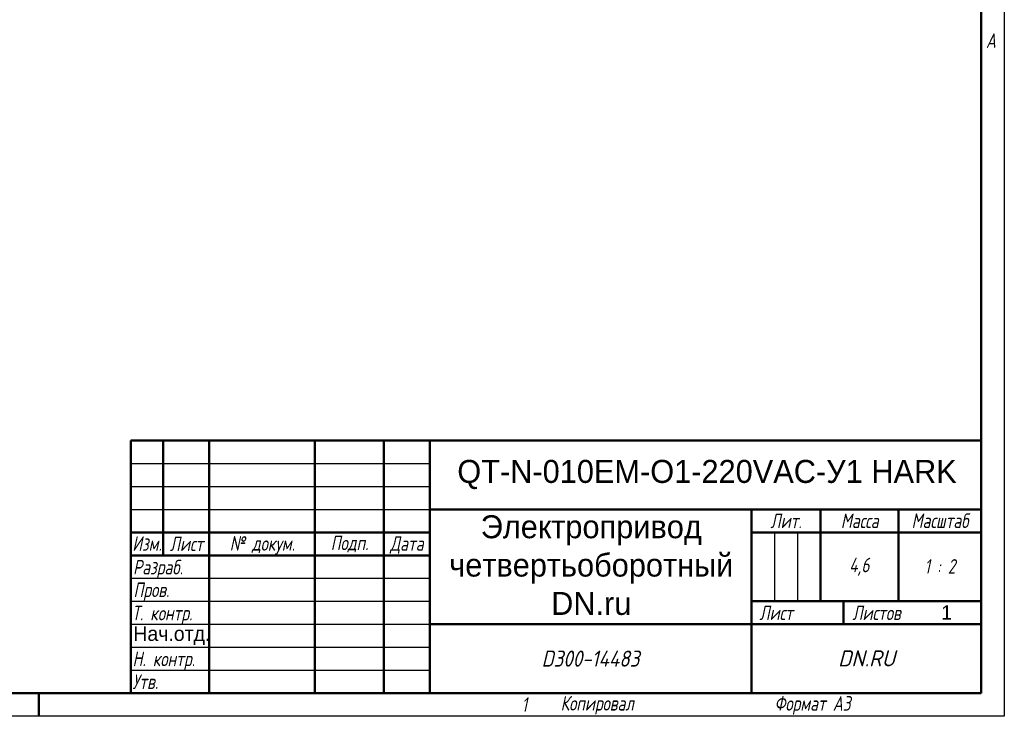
# Model space of a CAD drawing. Header units: millimetres. Extents: x 0 to 840, y 0 to 594.
# Tile 3 of 4: x 412 to 840, y 0 to 303. Entities that reach past the tile are written whole.
import ezdxf
from ezdxf.enums import TextEntityAlignment as Align

# ---------------------------------------------------------------- set-up
doc = ezdxf.new("R2018")
doc.units = ezdxf.units.MM
doc.header["$LTSCALE"] = 2
doc.layers.add('Заголовок (ГОСТ)', color=7, linetype='Continuous', lineweight=50)
doc.layers.add('Кромка (ГОСТ)', color=7, linetype='Continuous', lineweight=50)
doc.styles.add('Альтернативный текст (ГОСТ)', font='arial.ttf', dxfattribs={"width": 0.8})
doc.styles.add('Стиль текста110', font='GOST Common Italic.ttf', dxfattribs={"width": 0.8})
doc.styles.add('Стиль текста112', font='GOST Common Italic.ttf', dxfattribs={"width": 0.8})
doc.styles.add('Стиль текста120', font='GOST Common Italic.ttf', dxfattribs={"width": 0.9})
doc.styles.add('Стиль текста137', font='GOST Common Italic.ttf', dxfattribs={"width": 0.7})
doc.styles.add('Стиль текста139', font='GOST Common Italic.ttf', dxfattribs={"width": 0.7})
doc.styles.add('Стиль текста81', font='GOST Common Italic.ttf', dxfattribs={"width": 0.8})
doc.styles.add('Стиль текста87', font='GOST Common Italic.ttf')

# ---------------------------------------------------------------- blocks, each defined once
blk = doc.blocks.new('Рамки ГОСТ - Рамка')
at = {"layer": 'Кромка (ГОСТ)', "lineweight": 25}
for p, q in [((420, 297), (420, 0)), ((420, 0), (0, 0))]:
    blk.add_line(p, q, dxfattribs=at)
at = {"layer": 'Кромка (ГОСТ)'}
for p, q in [((415, 5), (415, 292)), ((20, 5), (415, 5)), ((210, 5), (210, 0))]:
    blk.add_line(p, q, dxfattribs=at)
at = {"layer": 'Кромка (ГОСТ)', "char_height": 3.17, "attachment_point": 1, "style": 'Альтернативный текст (ГОСТ)'}
for s, insert, width in [('\\fGOST Common|b0|i1;{\\H3.1700;A}', (416, 148.5), 5.0704), ('\\fGOST Common|b0|i1;{\\H3.1700;Формат А3}', (370, 4.39), 25.2103), ('\\fGOST Common|b0|i1;{\\H3.1700;1}', (315, 4.14), 6.6287)]:
    blk.add_mtext(s, dxfattribs=dict(at, insert=insert, width=width))
blk = doc.blocks.new('Основные надписи ГОСТ - Форма 1')
at = {"layer": 'Заголовок (ГОСТ)'}
for p, q in [((0, 55), (185, 55)), ((0, 0), (0, 55)), ((0, 0), (0, 55)), ((7, 55), (7, 30)), ((17, 55), (17, 0)), ((40, 55), (40, 0)), ((55, 55), (55, 0)), ((65, 55), (65, 0)), ((185, 0), (185, 55)), ((65, 40), (185, 40)), ((135, 40), (135, 0)), ((150, 40), (150, 20)), ((167, 40), (167, 20)), ((0, 35), (65, 35)), ((135, 35), (185, 35)), ((0, 30), (65, 30)), ((135, 20), (185, 20)), ((155, 20), (155, 15)), ((65, 15), (185, 15)), ((185, 0), (0, 0))]:
    blk.add_line(p, q, dxfattribs=at)
at = {"layer": 'Заголовок (ГОСТ)', "linetype": 'Continuous', "lineweight": 25}
for p, q in [((0, 50), (65, 50)), ((0, 45), (65, 45)), ((0, 40), (65, 40)), ((140, 35), (140, 20)), ((145, 35), (145, 20)), ((0, 25), (65, 25)), ((0, 20), (65, 20)), ((0, 15), (65, 15)), ((0, 10), (65, 10)), ((0, 5), (65, 5))]:
    blk.add_line(p, q, dxfattribs=at)
at = {"layer": 'Заголовок (ГОСТ)', "style": 'Альтернативный текст (ГОСТ)'}
for s, insert, char_height, width, attachment_point in [('\\fGOST Common|b0|i1;{\\H3.1700;Лит.}', (142.52, 37.49), 3.17, 14.9766, 5), ('\\fGOST Common|b0|i1;{\\H3.1700;Масса}', (158.55, 37.51), 3.17, 16.9878, 5), ('\\fGOST Common|b0|i1;{\\H3.1700;Масштаб}', (176.02, 37.53), 3.17, 17.8316, 5), ('\\fGOST Common|b0|i1;{\\H3.1700;Изм.}', (3.5, 32.56), 3.17, 6.9635, 5), ('\\fGOST Common|b0|i1;{\\H3.1700;Лист}', (12.1, 32.5), 3.17, 10.0029, 5), ('\\A0;\\fGOST Common|b0|i1;{\\H3.1700;№ докум.}', (28.58, 32.16), 3.17, 22.9069, 5), ('\\fGOST Common|b0|i1;{\\H3.1700;Подп.}', (47.56, 32.45), 3.17, 14.879, 5), ('\\fGOST Common|b0|i1;{\\H3.1700;Дата}', (60.02, 32.24), 3.17, 9.9614, 5), ('\\fGOST Common|b0|i1;{\\H3.1700;Разраб.}', (0.47, 27), 3.17, 16.9971, 4), ('\\fGOST Common|b0|i1;{\\H3.1700;4,6}', (158.47, 27.53), 3.17, 17.0435, 5), ('\\fGOST Common|b0|i1;{\\H3.1700;1 : 2}', (176, 27.6), 3.17, 17.9476, 5), ('\\fGOST Common|b0|i1;{\\H3.1700;Пров.}', (0.56, 22.08), 3.17, 17.0192, 4), ('\\A0;\\fGOST Common|b0|i1;{\\H3.1700;Т. контр.}', (0.23, 17.01), 3.17, 16.9554, 4), ('\\fGOST Common|b0|i1;{\\H3.1700;Лист}', (140.37, 17.5), 3.17, 10.5071, 5), ('\\A1;', (150.6, 17.54), 3.17, 8.8313, 5), ('\\fGOST Common|b0|i1;{\\H3.1700;Листов}', (162.21, 17.5), 3.17, 14.3668, 5), ('\\fGOST Common|b0|i1;{\\H3.1700;Н. контр.}', (0.36, 7.05), 3.17, 16.9999, 4), ('\\fGOST Common|b0|i1;\\W0.90;{\\H3.5000;D300-14483}', (99.98, 7.54), 3.5, 67.2576, 5), ('\\fGOST Common|b0|i1;\\W1.00;{\\H3.5000;DN.RU}', (160.02, 7.6), 3.5, 49.9832, 5), ('\\fGOST Common|b0|i1;{\\H3.1700;Утв.}', (0.34, 2.52), 3.17, 17.0083, 4), ('\\fGOST Common|b0|i1;{\\H3.1700;Копировал}', (93.48, -0.59), 3.17, 19.7871, 1)]:
    blk.add_mtext(s, dxfattribs=dict(at, insert=insert, char_height=char_height, width=width, attachment_point=attachment_point))
at = {"layer": 'Заголовок (ГОСТ)'}
for tag, height, style, p in [('Изм1', 2.89, 'Стиль текста137', (3.51, 52.52)), ('Лист1', 2.89, 'Стиль текста137', (12.03, 52.52)), ('Докум1', 2.89, 'Стиль текста137', (28.54, 52.48)), ('ОБОЗНАЧЕНИЕ', 5, 'Стиль текста87', (125.33, 47.56)), ('Изм2', 2.89, 'Стиль текста137', (3.5, 47.52)), ('Лист2', 2.89, 'Стиль текста137', (12.01, 47.5)), ('Докум2', 2.89, 'Стиль текста137', (28.53, 47.5)), ('Изм3', 2.89, 'Стиль текста137', (3.5, 42.5)), ('Лист3', 2.89, 'Стиль текста137', (12.01, 42.51)), ('Докум3', 2.89, 'Стиль текста137', (28.51, 42.48)), ('Изм4', 2.89, 'Стиль текста137', (3.51, 37.5)), ('Лист4', 2.89, 'Стиль текста137', (12, 37.53)), ('Докум4', 2.89, 'Стиль текста137', (28.51, 37.52)), ('НАИМЕНОВАНИЕ', 5, 'Стиль текста110', (100.14, 27.85)), ('Литера', 3.5, 'Стиль текста81', (137.52, 27.25)), ('Литера2', 3.5, 'Стиль текста81', (142.51, 27.22)), ('Литера3', 3.5, 'Стиль текста81', (147.52, 27.21)), ('Листов', 3.17, 'Стиль текста112', (177.46, 17.58)), ('Тип_документа', 3.17, 'Стиль текста112', (100.08, 17.56))]:
    blk.add_attdef(tag, text='', height=height, dxfattribs=dict(at, style=style)).set_placement(p, align=Align.MIDDLE_CENTER)
for tag, height, style, p in [('Подп1', 2.89, 'Стиль текста137', (40.01, 52.51)), ('Дата1', 2, 'Стиль текста139', (55.01, 52.51)), ('Подп2', 2.89, 'Стиль текста137', (40.01, 47.5)), ('Дата2', 2, 'Стиль текста139', (55.01, 47.49)), ('Подп3', 2.89, 'Стиль текста137', (40.01, 42.51)), ('Дата3', 2, 'Стиль текста139', (55.02, 42.52)), ('Подп4', 2.89, 'Стиль текста137', (40.01, 37.51)), ('Дата4', 2, 'Стиль текста139', (55.02, 37.51)), ('ПРОВЕРИЛ', 3.17, 'Стиль текста112', (17.41, 22.53)), ('Проверил_Подп.', 2.89, 'Стиль текста137', (40.05, 22.52)), ('ДАТА_ПРОВЕРКИ', 2, 'Стиль текста139', (55.02, 22.51)), ('ТЕХНОЛОГ', 3.17, 'Стиль текста112', (17.33, 17.54)), ('Технолог_Подп.', 2.89, 'Стиль текста137', (40.05, 17.51)), ('Технолог_Дата', 2, 'Стиль текста139', (55.01, 17.5)), ('Должность_руководителя', 3.17, 'Стиль текста112', (0.52, 12.51)), ('НАЧ._ОТДЕЛА', 3.17, 'Стиль текста112', (17.46, 12.45)), ('Руководитель_Подп.', 2.89, 'Стиль текста137', (40.01, 12.5)), ('Руководитель_Дата', 2, 'Стиль текста139', (55.01, 12.51)), ('НОРМОКОНТРОЛЬ', 3.17, 'Стиль текста112', (17.37, 7.48)), ('Нормоконтроль_Подп.', 2.89, 'Стиль текста137', (40.05, 7.52)), ('ДАТА_НОРМОКОНТРОЛЯ', 2, 'Стиль текста139', (55.02, 7.51)), ('УТВЕРДИЛ', 3.17, 'Стиль текста112', (17.4, 2.51)), ('Утвердил_Подп.', 2.89, 'Стиль текста137', (40.05, 2.51)), ('ДАТА_УТВЕРЖДЕНИЯ', 2, 'Стиль текста139', (55.01, 2.5))]:
    blk.add_attdef(tag, text='', height=height, dxfattribs=dict(at, style=style)).set_placement(p, align=Align.MIDDLE_LEFT)
at = {"layer": 'Заголовок (ГОСТ)', "style": 'Стиль текста120'}
for tag, p in [('Материал_Наим.', (133.71, 9.75)), ('Материал_ГОСТ', (134.04, 4.06))]:
    blk.add_attdef(tag, text='', height=3.5, dxfattribs=at).set_placement(p, align=Align.MIDDLE_RIGHT)

msp = doc.modelspace()

# ---------------------------------------------------------------- block references
at = {"xscale": 2, "yscale": 2, "zscale": 2}
msp.add_blockref('Рамки ГОСТ - Рамка', (0, 0), dxfattribs=at)
ref = msp.add_blockref('Основные надписи ГОСТ - Форма 1', (460, 10), dxfattribs=dict(xscale=2, yscale=2, zscale=2))
lines = msp.add_mtext('Нач.отд.', dxfattribs={"layer": 'Заголовок (ГОСТ)', "insert": (461.043, 35.028), "char_height": 6.34, "width": 32.95192, "attachment_point": 4, "style": 'Стиль текста112'})
ref.add_attrib('Должность_руководителя', '', (461.043, 35.028)).embed_mtext(lines)
lines = msp.add_mtext('QT-N-010EM-O1-220VAC-У1 HARK', dxfattribs={"layer": 'Заголовок (ГОСТ)', "insert": (710.651, 105.118), "char_height": 10, "width": 239.68592, "attachment_point": 5, "style": 'Стиль текста87'})
ref.add_attrib('ОБОЗНАЧЕНИЕ', '', (710.651, 105.118)).embed_mtext(lines)
lines = msp.add_mtext('Электропривод четвертьоборотный DN.ru', dxfattribs={"layer": 'Заголовок (ГОСТ)', "insert": (660.286, 65.694), "char_height": 10, "width": 139.21856, "attachment_point": 5, "style": 'Стиль текста110'})
ref.add_attrib('НАИМЕНОВАНИЕ', '', (660.286, 65.694)).embed_mtext(lines)
lines = msp.add_mtext('1', dxfattribs={"layer": 'Заголовок (ГОСТ)', "insert": (814.918, 45.158), "char_height": 6.34, "width": 29.93063, "attachment_point": 5, "style": 'Стиль текста112'})
ref.add_attrib('Листов', '', (814.918, 45.158)).embed_mtext(lines)

doc.saveas('drawing.dxf')
